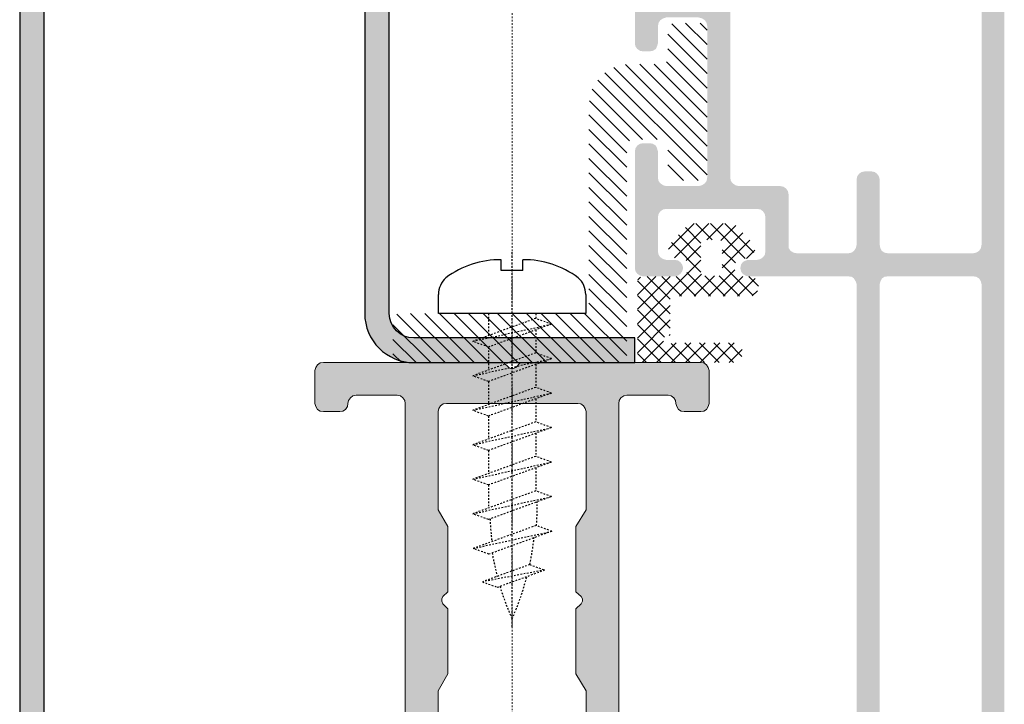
# Model space of a CAD drawing. Header units: millimetres. Extents: x -158258 to 126254, y -16359 to 60195.
# Tile 143 of 173: x -130194 to -130134, y 20895 to 20937. Entities that reach past the tile are written whole.
import ezdxf

# ---------------------------------------------------------------- set-up
doc = ezdxf.new("R2010")
doc.units = ezdxf.units.MM
doc.header["$LTSCALE"] = 0.1
doc.header["$MEASUREMENT"] = 0
doc.linetypes.add('CENTER', pattern=[2, 1.25, -0.25, 0.25, -0.25])
doc.linetypes.add('HIDDEN', pattern=[0.375, 0.25, -0.125])
for name, color, linetype, lineweight in [('01. Aluminium (Main Structure)', 6, 'Continuous', 5), ('2_Centerline', 1, 'CENTER', 15), ('3_Hatch', 8, 'Continuous', 0)]:
    doc.layers.add(name, color=color, linetype=linetype, lineweight=lineweight)
for name, color, linetype in [('CENTER LINE', 8, 'CENTER'), ('DRY WALL LINE', 1, 'Continuous'), ('HARDWARES', 7, 'Continuous')]:
    doc.layers.add(name, color=color, linetype=linetype)
doc.layers.add('Glass in Section', color=7, linetype='Continuous', true_color=0x3affff)

# ---------------------------------------------------------------- blocks, each defined once
blk = doc.blocks.new('A$C23054C9A')
at = {"layer": '3_Hatch'}
h = blk.add_hatch(color=256, dxfattribs=at)
h.dxf.hatch_style = 1
h.paths.add_polyline_path([(10.36235835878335, 60.5273725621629), (10.36235835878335, 25.99274578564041), (10.32502586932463, 25.82786062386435), (10.21613944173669, 25.645346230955), (10.03258803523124, 25.53542278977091), (9.850073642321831, 25.51675654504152), (4.654635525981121, 25.51675654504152), (4.453454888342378, 25.53542278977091), (4.289606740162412, 25.645346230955), (4.197312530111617, 25.82786062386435), (4.16101705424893, 25.99274578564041), (4.16101705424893, 60.5273725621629), (4.197312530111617, 60.71092396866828), (4.289606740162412, 60.87477211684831), (4.453454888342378, 60.98469555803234), (4.654635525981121, 61.02202804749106), (9.850073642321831, 61.02202804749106), (10.03258803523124, 60.98469555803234), (10.21613944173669, 60.87477211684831), (10.32502586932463, 60.71092396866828)], flags=16)
h.paths.add_polyline_path([(4.16101705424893, 5.890237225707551), (4.106055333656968, 6.091417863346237), (3.996131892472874, 6.256303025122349), (3.84991297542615, 6.366226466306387), (3.648732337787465, 6.402521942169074), (3.246371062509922, 6.402521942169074), (3.063856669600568, 6.366226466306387), (2.898971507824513, 6.256303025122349), (2.789048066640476, 6.091417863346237), (2.752752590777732, 5.890237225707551), (2.752752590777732, 1.902919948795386), (2.69779087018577, 1.701739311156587), (2.587867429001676, 1.536854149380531), (2.441648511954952, 1.426930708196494), (2.240467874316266, 1.408264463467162), (-4.454491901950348, 1.408264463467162), (-4.637006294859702, 1.426930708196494), (-4.801891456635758, 1.536854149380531), (-4.911814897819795, 1.701739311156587), (-4.948110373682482, 1.902919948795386), (-4.948110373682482, 19.49896664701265), (-4.911814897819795, 19.70014728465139), (-4.801891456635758, 19.84636620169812), (-4.637006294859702, 19.95628964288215), (-4.454491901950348, 20.01125136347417), (-1.893068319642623, 20.01125136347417), (-1.710553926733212, 20.04754683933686), (-1.545668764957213, 20.15747028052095), (-1.435745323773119, 20.32235544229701), (-1.399449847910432, 20.50486983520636), (-1.399449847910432, 23.59620736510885), (-1.380783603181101, 23.7973880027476), (-1.271897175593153, 23.96227316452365), (-1.088345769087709, 24.07219660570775), (-0.88716513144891, 24.10849208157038), (2.240467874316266, 24.10849208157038), (2.441648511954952, 24.07219660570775), (2.587867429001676, 23.96227316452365), (2.69779087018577, 23.7973880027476), (2.752752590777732, 23.59620736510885), (2.752752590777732, 19.60889008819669), (2.789048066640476, 19.40770945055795), (2.898971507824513, 19.26149053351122), (3.063856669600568, 19.15156709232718), (3.246371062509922, 19.11527161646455), (3.648732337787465, 19.11527161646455), (3.84991297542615, 19.15156709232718), (3.996131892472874, 19.26149053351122), (4.106055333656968, 19.40770945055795), (4.16101705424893, 19.60889008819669), (4.16101705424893, 23.59620736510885), (4.197312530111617, 23.7973880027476), (4.289606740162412, 23.96227316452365), (4.453454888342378, 24.07219660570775), (4.654635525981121, 24.10849208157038), (9.850073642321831, 24.10849208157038), (10.03258803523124, 24.07219660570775), (10.21613944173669, 23.96227316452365), (10.32502586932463, 23.7973880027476), (10.36235835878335, 23.59620736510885), (10.36235835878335, 1.902919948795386), (10.32502586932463, 1.701739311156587), (10.21613944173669, 1.536854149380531), (10.03258803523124, 1.426930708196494), (9.850073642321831, 1.408264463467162), (4.654635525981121, 1.408264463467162), (4.453454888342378, 1.426930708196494), (4.289606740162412, 1.536854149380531), (4.197312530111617, 1.701739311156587), (4.16101705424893, 1.902919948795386)], flags=16)
h.paths.add_polyline_path([(-6.045270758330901, 4.536934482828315), (-6.35637483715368, 4.225830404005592), (-6.35637483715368, 1.902919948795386), (-6.3937073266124, 1.701739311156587), (-6.502593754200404, 1.536854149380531), (-6.667478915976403, 1.426930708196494), (-6.868659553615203, 1.408264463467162), (-9.246531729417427, 1.408264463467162), (-9.447712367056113, 1.426930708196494), (-9.593931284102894, 1.536854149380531), (-9.70385472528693, 1.701739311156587), (-9.75881644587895, 1.902919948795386), (-9.75881644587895, 2.506461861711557), (-9.795111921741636, 2.688976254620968), (-9.905035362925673, 2.853861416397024), (-10.06992052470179, 2.963784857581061), (-10.25243491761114, 3.000080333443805), (-10.45361555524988, 2.963784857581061), (-10.61850071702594, 2.853861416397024), (-10.72842415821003, 2.688976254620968), (-10.76471963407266, 2.506461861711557), (-10.76471963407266, 0.493618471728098), (-10.72842415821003, 0.3111040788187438), (-10.61850071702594, 0.1462189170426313), (-10.45361555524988, 0.03629547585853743), (-10.25243491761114, -4.035882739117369e-12), (10.25243491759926, -4.035882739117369e-12), (10.453615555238, -0.05496172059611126), (10.59983447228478, -0.1648851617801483), (10.70975791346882, -0.3111040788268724), (10.76471963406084, -0.512284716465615), (10.76471963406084, -1.518187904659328), (10.80101510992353, -1.700702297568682), (10.89227230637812, -1.865587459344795), (11.05715746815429, -1.975510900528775), (11.25833810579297, -1.99314013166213), (11.44085249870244, -1.975510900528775), (11.6057376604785, -1.865587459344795), (11.71566110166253, -1.700702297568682), (11.75195657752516, -1.518187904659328), (11.75195657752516, 61.91800779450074), (11.71566110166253, 62.11918843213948), (11.6057376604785, 62.28407359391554), (11.44085249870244, 62.39296002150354), (11.25833810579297, 62.41162626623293), (-1.746849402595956, 62.41162626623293), (-1.948030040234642, 62.39296002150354), (-2.094248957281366, 62.28407359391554), (-2.20417239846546, 62.11918843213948), (-2.259134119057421, 61.91800779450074), (-2.259134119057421, 61.5156465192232), (-2.20417239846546, 61.3507613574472), (-2.094248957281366, 61.16824696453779), (-1.948030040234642, 61.05832352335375), (-1.746849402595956, 61.02202804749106), (2.240467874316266, 61.02202804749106), (2.441648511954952, 60.98469555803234), (2.587867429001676, 60.87477211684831), (2.69779087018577, 60.71092396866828), (2.752752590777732, 60.5273725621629), (2.752752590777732, 25.99274578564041), (2.69779087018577, 25.82786062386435), (2.587867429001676, 25.645346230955), (2.441648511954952, 25.53542278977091), (2.240467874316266, 25.51675654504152), (-3.832283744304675, 25.51675654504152), (-3.997168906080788, 25.48046106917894), (-4.088426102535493, 25.42549934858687), (-4.179683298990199, 25.37053762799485), (-4.23464501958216, 25.29794667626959), (-4.289606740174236, 25.22431871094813), (-4.308272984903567, 25.13306151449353), (-4.325902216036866, 25.05943354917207), (-4.325902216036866, 24.96817635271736), (-4.308272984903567, 24.87691915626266), (-4.289606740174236, 24.78566195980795), (-4.23464501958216, 24.7120339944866), (-4.179683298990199, 24.63944304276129), (-4.088426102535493, 24.58448132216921), (-3.997168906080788, 24.54818584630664), (-3.88724546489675, 24.51085335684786), (-3.302369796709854, 24.51085335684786), (-3.101189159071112, 24.4558916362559), (-2.953933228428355, 24.34700520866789), (-2.84504680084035, 24.19974927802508), (-2.807714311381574, 23.99856864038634), (-2.807714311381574, 21.9141713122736), (-2.84504680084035, 21.71299067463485), (-2.953933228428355, 21.5481055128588), (-3.101189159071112, 21.43818207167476), (-3.302369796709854, 21.40188659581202), (-8.86283669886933, 21.40188659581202), (-9.045351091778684, 21.43818207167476), (-9.21023625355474, 21.5481055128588), (-9.320159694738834, 21.71299067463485), (-9.356455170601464, 21.9141713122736), (-9.356455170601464, 23.99856864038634), (-9.320159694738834, 24.19974927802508), (-9.21023625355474, 24.34700520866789), (-9.045351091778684, 24.4558916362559), (-8.86283669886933, 24.51085335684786), (-8.331885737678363, 24.51085335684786), (-8.130705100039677, 24.54818584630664), (-7.984486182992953, 24.65707227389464), (-7.874562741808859, 24.80432820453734), (-7.819601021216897, 25.00550884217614), (-7.874562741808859, 25.20668947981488), (-7.984486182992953, 25.35290839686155), (-8.130705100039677, 25.46283183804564), (-8.331885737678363, 25.51675654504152), (-10.25243491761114, 25.51675654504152), (-10.45361555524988, 25.46283183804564), (-10.61850071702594, 25.35290839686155), (-10.72842415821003, 25.20668947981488), (-10.76471963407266, 25.00550884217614), (-10.76471963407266, 17.9081877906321), (-10.72842415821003, 17.70700715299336), (-10.61850071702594, 17.54212199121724), (-10.45361555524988, 17.43219855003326), (-10.25243491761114, 17.39590307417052), (-9.868739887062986, 17.39590307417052), (-9.667559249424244, 17.43219855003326), (-9.48504485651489, 17.54212199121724), (-9.41141689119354, 17.70700715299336), (-9.356455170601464, 17.9081877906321), (-9.356455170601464, 19.49896664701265), (-9.320159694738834, 19.70014728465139), (-9.21023625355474, 19.84636620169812), (-9.045351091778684, 19.95628964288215), (-8.86283669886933, 20.01125136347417), (-6.868659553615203, 20.01125136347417), (-6.667478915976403, 19.95628964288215), (-6.502593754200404, 19.84636620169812), (-6.3937073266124, 19.70014728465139), (-6.35637483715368, 19.49896664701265), (-6.35637483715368, 10.24362030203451), (-6.3937073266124, 10.06110590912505), (-6.502593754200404, 9.896220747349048), (-6.667478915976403, 9.786297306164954), (-6.868659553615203, 9.731335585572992), (-8.86283669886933, 9.731335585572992), (-9.045351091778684, 9.786297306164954), (-9.21023625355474, 9.896220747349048), (-9.320159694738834, 10.06110590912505), (-9.356455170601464, 10.24362030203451), (-9.356455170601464, 11.30448521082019), (-9.41141689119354, 11.4869996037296), (-9.48504485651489, 11.65188476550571), (-9.667559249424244, 11.76180820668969), (-9.868739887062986, 11.79810368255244), (-10.25243491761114, 11.79810368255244), (-10.45361555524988, 11.76180820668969), (-10.61850071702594, 11.65188476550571), (-10.72842415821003, 11.4869996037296), (-10.76471963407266, 11.30448521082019), (-10.76471963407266, 6.987397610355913), (-10.74709040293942, 6.859844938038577), (-10.70975791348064, 6.768587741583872), (-10.65479619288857, 6.694959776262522), (-10.59983447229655, 6.639998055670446), (-10.54590976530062, 6.585036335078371), (-10.47228179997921, 6.548740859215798), (-10.39865383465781, 6.512445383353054), (-10.32606288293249, 6.493779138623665), (-10.25243491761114, 6.493779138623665), (-10.16117772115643, 6.493779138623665), (-10.08858676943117, 6.530074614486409), (-10.01495880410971, 6.567407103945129), (-9.941330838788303, 6.603702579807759), (-9.887406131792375, 6.676293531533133), (-9.8324444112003, 6.74992149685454), (-9.75881644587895, 6.987397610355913), (-9.75881644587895, 7.590939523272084), (-9.70385472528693, 7.792120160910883), (-9.593931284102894, 7.957005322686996), (-9.447712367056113, 8.066928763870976), (-9.246531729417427, 8.085595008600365), (-6.868659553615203, 8.085595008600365), (-6.667478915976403, 8.066928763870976), (-6.502593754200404, 7.957005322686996), (-6.3937073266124, 7.792120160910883), (-6.35637483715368, 7.590939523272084), (-6.35637483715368, 5.268029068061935), (-6.045270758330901, 4.956924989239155), (-5.954013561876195, 4.829372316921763), (-5.954013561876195, 4.664487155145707)])
blk = doc.blocks.new('A$C768C5112')
at = {"layer": '3_Hatch'}
h = blk.add_hatch(color=256, dxfattribs=at)
h.dxf.hatch_style = 1
h.paths.add_polyline_path([(-4.223506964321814, -41.98522546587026), (-3.912497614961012, -41.67421611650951), (-3.912497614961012, -37.70677351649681), (-4.498231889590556, -36.68251605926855), (-4.498231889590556, -2.487038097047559), (-4.461947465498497, -2.304579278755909), (-4.352057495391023, -2.139744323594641), (-4.205883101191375, -2.029854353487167), (-4.004763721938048, -1.993569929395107), (4.004763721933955, -1.993569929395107), (4.188259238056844, -2.029854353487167), (4.35205749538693, -2.139744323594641), (4.461947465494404, -2.304579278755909), (4.516892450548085, -2.487038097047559), (4.516892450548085, -36.68251605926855), (3.894873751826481, -37.70677351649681), (3.894873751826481, -41.67421611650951), (4.205883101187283, -41.98522546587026), (4.297112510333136, -42.13139986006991), (4.297112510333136, -42.27757425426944), (4.205883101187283, -42.42374864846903), (3.894873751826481, -42.71713413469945), (3.894873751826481, -46.6845767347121), (4.516892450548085, -47.70883419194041), (4.516892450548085, -53.70716784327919), (4.461947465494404, -53.8896266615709), (4.35205749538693, -54.05446161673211), (4.188259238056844, -54.16435158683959), (4.004763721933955, -54.2006360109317), (-4.004763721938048, -54.2006360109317), (-4.205883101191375, -54.16435158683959), (-4.352057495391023, -54.05446161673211), (-4.461947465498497, -53.8896266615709), (-4.498231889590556, -53.70716784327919), (-4.498231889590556, -47.70883419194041), (-3.912497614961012, -46.6845767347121), (-3.912497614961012, -42.71713413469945), (-4.223506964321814, -42.42374864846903), (-4.278451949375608, -42.27757425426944), (-4.278451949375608, -42.13139986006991)], flags=16)
h.paths.add_polyline_path([(10.03938179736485, -54.01714049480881), (9.984436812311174, -54.2006360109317), (9.965776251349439, -54.38309482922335), (9.856922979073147, -54.54792978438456), (9.692088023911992, -54.65781975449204), (9.509629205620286, -54.69410417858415), (7.003930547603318, -54.69410417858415), (6.821471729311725, -54.65781975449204), (6.637976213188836, -54.54792978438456), (6.528086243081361, -54.38309482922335), (6.510462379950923, -54.2006360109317), (6.510462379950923, -2.487038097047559), (6.528086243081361, -2.304579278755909), (6.637976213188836, -2.139744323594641), (6.821471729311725, -2.029854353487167), (7.003930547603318, -1.993569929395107), (11.88677733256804, -1.993569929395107), (12.17912612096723, -1.682560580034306), (12.32530051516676, -1.591331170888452), (12.47147490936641, -1.591331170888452), (12.59898874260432, -1.682560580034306), (12.92865865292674, -1.993569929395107), (27.50255676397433, -1.993569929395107), (27.68605228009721, -2.029854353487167), (27.86851109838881, -2.139744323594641), (27.95974050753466, -2.304579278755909), (27.99602493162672, -2.487038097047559), (27.99602493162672, -6.985269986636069), (27.95974050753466, -7.186389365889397), (27.86851109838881, -7.351224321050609), (27.68605228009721, -7.461114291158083), (27.50255676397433, -7.497398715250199), (18.81710233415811, -7.497398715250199), (18.61598295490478, -7.533683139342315), (18.45114799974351, -7.64357310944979), (18.34125802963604, -7.808408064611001), (18.30497360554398, -8.009527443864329), (18.30497360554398, -13.47707180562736), (18.34125802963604, -13.67819118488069), (18.45114799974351, -13.86065000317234), (18.61598295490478, -13.95291611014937), (18.81710233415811, -13.98920053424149), (21.79760859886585, -13.98920053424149), (21.99872797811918, -13.95291611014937), (22.16356293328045, -13.86065000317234), (22.27241620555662, -13.67819118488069), (22.29107676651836, -13.47707180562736), (22.29107676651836, -13.00122750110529), (22.27241620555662, -12.80010812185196), (22.16356293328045, -12.65393372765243), (21.99872797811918, -12.5440437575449), (21.79760859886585, -12.49013547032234), (20.80963556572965, -12.49013547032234), (20.60851618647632, -12.4528143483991), (20.46234179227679, -12.34292437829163), (20.35245182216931, -12.19674998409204), (20.29750683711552, -11.99563060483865), (20.29750683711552, -10.00309737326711), (20.35245182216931, -9.801977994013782), (20.46234179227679, -9.655803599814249), (20.60851618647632, -9.545913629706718), (20.80963556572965, -9.49096864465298), (23.64396743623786, -9.49096864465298), (23.93735292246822, -9.179959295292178), (24.08352731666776, -9.106353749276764), (24.2297017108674, -9.106353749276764), (24.35721554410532, -9.179959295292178), (24.68688545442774, -9.49096864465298), (27.50255676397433, -9.49096864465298), (27.68605228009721, -9.545913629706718), (27.86851109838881, -9.655803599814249), (27.95974050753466, -9.801977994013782), (27.99602493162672, -10.00309737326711), (27.99602493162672, -11.99563060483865), (27.95974050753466, -12.19674998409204), (27.86851109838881, -12.34292437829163), (27.68605228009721, -12.4528143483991), (27.50255676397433, -12.49013547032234), (26.51562042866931, -12.49013547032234), (26.31450104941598, -12.5440437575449), (26.16832665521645, -12.65393372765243), (26.05843668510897, -12.80010812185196), (26.00349170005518, -13.00122750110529), (26.00349170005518, -13.47707180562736), (26.05843668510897, -13.67819118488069), (26.16832665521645, -13.86065000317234), (26.31450104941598, -13.95291611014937), (26.51562042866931, -13.98920053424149), (29.51375055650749, -13.98920053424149), (29.69724607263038, -13.95291611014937), (29.86208102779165, -13.86065000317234), (29.97093430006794, -13.67819118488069), (29.98959486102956, -13.47707180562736), (29.97093430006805, 81.00442663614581), (29.86208102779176, 81.1879221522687), (29.77966355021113, 81.24286713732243), (29.69724607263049, 81.29781212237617), (29.60549831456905, 81.3066240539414), (29.5137505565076, 81.31543598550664), (-29.51375055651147, 81.31543598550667), (-29.7148699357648, 81.2978121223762), (-29.86104432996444, 81.18792215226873), (-29.97093430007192, 81.00442663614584), (-30.00721872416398, 80.84062837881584), (-30.00721872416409, -13.47707180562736), (-29.97093430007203, -13.67819118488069), (-29.86104432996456, -13.86065000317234), (-29.71486993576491, -13.95291611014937), (-29.51375055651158, -13.98920053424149), (-26.4959231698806, -13.98920053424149), (-26.31346435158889, -13.95291611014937), (-26.14862939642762, -13.86065000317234), (-26.03873942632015, -13.67819118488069), (-26.00245500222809, -13.47707180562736), (-26.00245500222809, -13.00122750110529), (-26.03873942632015, -12.80010812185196), (-26.14862939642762, -12.65393372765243), (-26.31346435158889, -12.5440437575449), (-26.4959231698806, -12.49013547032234), (-27.52018062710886, -12.49013547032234), (-27.68501558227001, -12.4528143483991), (-27.86747440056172, -12.34292437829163), (-27.97736437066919, -12.19674998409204), (-28.01364879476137, -11.99563060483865), (-28.01364879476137, -10.00309737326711), (-27.97736437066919, -9.801977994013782), (-27.86747440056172, -9.655803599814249), (-27.68501558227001, -9.545913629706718), (-27.52018062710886, -9.49096864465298), (-24.68584875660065, -9.49096864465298), (-24.37483940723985, -9.179959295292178), (-24.24732557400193, -9.106353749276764), (-24.06383005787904, -9.106353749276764), (-23.93631622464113, -9.179959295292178), (-23.62530687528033, -9.49096864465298), (-20.80963556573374, -9.49096864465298), (-20.60851618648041, -9.545913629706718), (-20.44368123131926, -9.655803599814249), (-20.33379126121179, -9.801977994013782), (-20.29750683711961, -10.00309737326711), (-20.29750683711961, -11.99563060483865), (-20.33379126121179, -12.19674998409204), (-20.44368123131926, -12.34292437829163), (-20.60851618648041, -12.4528143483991), (-20.80963556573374, -12.49013547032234), (-21.81523246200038, -12.49013547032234), (-22.01635184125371, -12.5440437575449), (-22.16252623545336, -12.65393372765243), (-22.27241620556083, -12.80010812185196), (-22.30870062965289, -13.00122750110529), (-22.30870062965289, -13.47707180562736), (-22.27241620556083, -13.67819118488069), (-22.16252623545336, -13.86065000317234), (-22.01635184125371, -13.95291611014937), (-21.81523246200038, -13.98920053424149), (-18.79740507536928, -13.98920053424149), (-18.61494625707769, -13.95291611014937), (-18.45011130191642, -13.86065000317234), (-18.34125802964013, -13.67819118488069), (-18.30393690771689, -13.47707180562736), (-18.30393690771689, -8.009527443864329), (-18.34125802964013, -7.808408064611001), (-18.45011130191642, -7.64357310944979), (-18.61494625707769, -7.533683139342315), (-18.79740507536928, -7.497398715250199), (-27.52018062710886, -7.497398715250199), (-27.68501558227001, -7.461114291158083), (-27.86747440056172, -7.351224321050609), (-27.97736437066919, -7.186389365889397), (-28.01364879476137, -6.985269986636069), (-28.01364879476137, -2.487038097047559), (-27.97736437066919, -2.304579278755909), (-27.86747440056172, -2.139744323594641), (-27.68501558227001, -2.029854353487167), (-27.52018062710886, -1.993569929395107), (-12.92762195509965, -1.993569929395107), (-12.61764930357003, -1.682560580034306), (-12.48909877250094, -1.591331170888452), (-12.3429243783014, -1.591331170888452), (-12.17808942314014, -1.682560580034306), (-11.86708007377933, -1.993569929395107), (-7.002893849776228, -1.993569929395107), (-6.801774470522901, -2.029854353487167), (-6.655600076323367, -2.139744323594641), (-6.545710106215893, -2.304579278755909), (-6.509425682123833, -2.487038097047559), (-6.509425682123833, -54.2006360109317), (-6.545710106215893, -54.38309482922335), (-6.655600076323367, -54.54792978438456), (-6.801774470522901, -54.65781975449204), (-7.002893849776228, -54.69410417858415), (-9.508592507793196, -54.69410417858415), (-9.709711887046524, -54.65781975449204), (-9.855886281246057, -54.54792978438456), (-9.965776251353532, -54.38309482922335), (-10.0020606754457, -54.2006360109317), (-10.03834509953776, -54.01714049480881), (-10.14823506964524, -53.83468167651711), (-10.31307002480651, -53.72479170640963), (-10.4955288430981, -53.70716784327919), (-11.50216243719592, -53.70716784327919), (-11.70328181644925, -53.72479170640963), (-11.8494562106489, -53.83468167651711), (-11.95934618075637, -54.01714049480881), (-12.01325446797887, -54.2006360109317), (-12.01325446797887, -56.21182980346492), (-11.95934618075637, -56.39532531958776), (-11.8494562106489, -56.55912357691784), (-11.70328181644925, -56.66901354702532), (-11.50216243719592, -56.68767410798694), (-0.5297525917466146, -56.68767410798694), (-0.201119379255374, -56.39532531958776), (-0.07256884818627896, -56.3217197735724), (0.07360554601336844, -56.3217197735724), (0.2197799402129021, -56.39532531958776), (0.5121287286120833, -56.68767410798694), (11.50216243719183, -56.68767410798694), (11.68565795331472, -56.66901354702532), (11.8494562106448, -56.55912357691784), (11.95934618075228, -56.39532531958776), (12.01429116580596, -56.21182980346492), (12.01429116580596, -54.2006360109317), (11.95934618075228, -54.01714049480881), (11.8494562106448, -53.83468167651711), (11.68565795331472, -53.72479170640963), (11.50216243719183, -53.70716784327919), (10.4965655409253, -53.70716784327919), (10.29544616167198, -53.72479170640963), (10.14927176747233, -53.83468167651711)])
h.paths.add_polyline_path([(27.99602493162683, 77.82280099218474), (27.95974050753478, 78.0062965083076), (27.86851109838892, 78.1887553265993), (27.68605228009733, 78.29864529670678), (27.50255676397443, 78.33492972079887), (-27.52018062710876, 78.3349297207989), (-27.6850155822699, 78.29864529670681), (-27.8674744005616, 78.18875532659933), (-27.97736437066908, 78.00629650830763), (-28.01364879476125, 77.82280099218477), (-28.01364879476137, 0.5121287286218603), (-27.97736437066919, 0.3110093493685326), (-27.86747440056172, 0.1648349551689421), (-27.68501558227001, 0.05494498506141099), (-27.52018062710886, 7.73070496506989e-12), (27.50255676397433, 7.73070496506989e-12), (27.68605228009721, 0.05494498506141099), (27.86851109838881, 0.1648349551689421), (27.95974050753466, 0.3110093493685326), (27.99602493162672, 0.5121287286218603)], flags=16)
at = {"layer": '01. Aluminium (Main Structure)', "linetype": 'ByBlock'}
for p, q in [((-6.509425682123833, -2.487038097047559), (-6.509425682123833, -54.2006360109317)), ((-4.498231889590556, -36.68251605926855), (-4.498231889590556, -2.487038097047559)), ((4.516892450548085, -2.487038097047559), (4.516892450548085, -36.68251605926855)), ((6.510462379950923, -54.2006360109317), (6.510462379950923, -2.487038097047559)), ((-3.912497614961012, -37.70677351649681), (-4.498231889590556, -36.68251605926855)), ((4.516892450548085, -36.68251605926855), (3.894873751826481, -37.70677351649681)), ((-3.912497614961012, -41.67421611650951), (-3.912497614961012, -37.70677351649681)), ((3.894873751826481, -37.70677351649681), (3.894873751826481, -41.67421611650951)), ((-4.278451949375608, -42.13139986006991), (-4.223506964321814, -41.98522546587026)), ((-4.223506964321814, -41.98522546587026), (-3.912497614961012, -41.67421611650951)), ((3.894873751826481, -41.67421611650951), (4.205883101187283, -41.98522546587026)), ((4.205883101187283, -41.98522546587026), (4.297112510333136, -42.13139986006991)), ((-4.278451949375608, -42.27757425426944), (-4.278451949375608, -42.13139986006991)), ((-4.223506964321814, -42.42374864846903), (-4.278451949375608, -42.27757425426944)), ((-3.912497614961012, -42.71713413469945), (-4.223506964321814, -42.42374864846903)), ((4.205883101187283, -42.42374864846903), (3.894873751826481, -42.71713413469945)), ((4.297112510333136, -42.27757425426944), (4.205883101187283, -42.42374864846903)), ((4.297112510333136, -42.13139986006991), (4.297112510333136, -42.27757425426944)), ((-3.912497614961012, -46.6845767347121), (-3.912497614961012, -42.71713413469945)), ((3.894873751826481, -42.71713413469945), (3.894873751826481, -46.6845767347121)), ((-4.498231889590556, -47.70883419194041), (-3.912497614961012, -46.6845767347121)), ((3.894873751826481, -46.6845767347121), (4.516892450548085, -47.70883419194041)), ((-4.498231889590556, -53.70716784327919), (-4.498231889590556, -47.70883419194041)), ((4.516892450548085, -47.70883419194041), (4.516892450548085, -53.70716784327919)), ((-11.95934618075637, -54.01714049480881), (-11.8494562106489, -53.83468167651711)), ((-11.8494562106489, -53.83468167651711), (-11.70328181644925, -53.72479170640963)), ((-11.70328181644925, -53.72479170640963), (-11.50216243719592, -53.70716784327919)), ((-11.50216243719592, -53.70716784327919), (-10.4955288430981, -53.70716784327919)), ((-10.4955288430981, -53.70716784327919), (-10.31307002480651, -53.72479170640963)), ((-10.31307002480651, -53.72479170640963), (-10.14823506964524, -53.83468167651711)), ((-10.14823506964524, -53.83468167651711), (-10.03834509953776, -54.01714049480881)), ((-4.461947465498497, -53.8896266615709), (-4.498231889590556, -53.70716784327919)), ((-4.352057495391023, -54.05446161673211), (-4.461947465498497, -53.8896266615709)), ((4.461947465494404, -53.8896266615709), (4.35205749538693, -54.05446161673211)), ((4.516892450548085, -53.70716784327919), (4.461947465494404, -53.8896266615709)), ((10.03938179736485, -54.01714049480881), (10.14927176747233, -53.83468167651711)), ((10.14927176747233, -53.83468167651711), (10.29544616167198, -53.72479170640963)), ((10.29544616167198, -53.72479170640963), (10.4965655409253, -53.70716784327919)), ((10.4965655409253, -53.70716784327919), (11.50216243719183, -53.70716784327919)), ((11.50216243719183, -53.70716784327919), (11.68565795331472, -53.72479170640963)), ((11.68565795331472, -53.72479170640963), (11.8494562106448, -53.83468167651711)), ((11.8494562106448, -53.83468167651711), (11.95934618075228, -54.01714049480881)), ((-12.01325446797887, -54.2006360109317), (-11.95934618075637, -54.01714049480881)), ((-12.01325446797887, -56.21182980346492), (-12.01325446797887, -54.2006360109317)), ((-10.03834509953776, -54.01714049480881), (-10.0020606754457, -54.2006360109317)), ((-9.965776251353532, -54.38309482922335), (-10.0020606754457, -54.2006360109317)), ((-9.855886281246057, -54.54792978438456), (-9.965776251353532, -54.38309482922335)), ((-9.709711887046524, -54.65781975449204), (-9.855886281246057, -54.54792978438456)), ((-6.655600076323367, -54.54792978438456), (-6.801774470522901, -54.65781975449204)), ((-6.545710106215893, -54.38309482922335), (-6.655600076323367, -54.54792978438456)), ((-6.509425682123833, -54.2006360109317), (-6.545710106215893, -54.38309482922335)), ((-4.205883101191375, -54.16435158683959), (-4.352057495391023, -54.05446161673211)), ((-4.004763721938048, -54.2006360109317), (-4.205883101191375, -54.16435158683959)), ((4.004763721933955, -54.2006360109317), (-4.004763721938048, -54.2006360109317)), ((4.188259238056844, -54.16435158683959), (4.004763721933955, -54.2006360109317)), ((4.35205749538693, -54.05446161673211), (4.188259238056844, -54.16435158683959)), ((6.528086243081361, -54.38309482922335), (6.510462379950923, -54.2006360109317)), ((6.637976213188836, -54.54792978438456), (6.528086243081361, -54.38309482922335)), ((6.821471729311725, -54.65781975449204), (6.637976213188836, -54.54792978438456)), ((9.856922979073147, -54.54792978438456), (9.692088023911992, -54.65781975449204)), ((9.965776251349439, -54.38309482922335), (9.856922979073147, -54.54792978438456)), ((9.984436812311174, -54.2006360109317), (9.965776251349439, -54.38309482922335)), ((9.984436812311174, -54.2006360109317), (10.03938179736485, -54.01714049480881)), ((11.95934618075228, -54.01714049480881), (12.01429116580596, -54.2006360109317)), ((12.01429116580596, -54.2006360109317), (12.01429116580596, -56.21182980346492)), ((-9.508592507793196, -54.69410417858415), (-9.709711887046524, -54.65781975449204)), ((-7.002893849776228, -54.69410417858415), (-9.508592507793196, -54.69410417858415)), ((-6.801774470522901, -54.65781975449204), (-7.002893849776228, -54.69410417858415)), ((7.003930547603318, -54.69410417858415), (6.821471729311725, -54.65781975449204)), ((9.509629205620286, -54.69410417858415), (7.003930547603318, -54.69410417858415)), ((9.692088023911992, -54.65781975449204), (9.509629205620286, -54.69410417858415)), ((-11.95934618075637, -56.39532531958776), (-12.01325446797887, -56.21182980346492)), ((-11.8494562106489, -56.55912357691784), (-11.95934618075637, -56.39532531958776)), ((-0.5297525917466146, -56.68767410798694), (-0.201119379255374, -56.39532531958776)), ((-0.201119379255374, -56.39532531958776), (-0.07256884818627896, -56.3217197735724)), ((-0.07256884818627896, -56.3217197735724), (0.07360554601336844, -56.3217197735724)), ((0.07360554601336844, -56.3217197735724), (0.2197799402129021, -56.39532531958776)), ((0.2197799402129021, -56.39532531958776), (0.5121287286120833, -56.68767410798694)), ((11.95934618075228, -56.39532531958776), (11.8494562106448, -56.55912357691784)), ((12.01429116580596, -56.21182980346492), (11.95934618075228, -56.39532531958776)), ((-11.70328181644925, -56.66901354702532), (-11.8494562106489, -56.55912357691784)), ((-11.50216243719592, -56.68767410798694), (-11.70328181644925, -56.66901354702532)), ((-11.50216243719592, -56.68767410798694), (-0.5297525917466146, -56.68767410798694)), ((0.5121287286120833, -56.68767410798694), (11.50216243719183, -56.68767410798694)), ((11.68565795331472, -56.66901354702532), (11.50216243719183, -56.68767410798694)), ((11.8494562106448, -56.55912357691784), (11.68565795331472, -56.66901354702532))]:
    blk.add_line(p, q, dxfattribs=at)
blk = doc.blocks.new('A$C096C0FB7')
at = {"layer": '3_Hatch'}
h = blk.add_hatch(dxfattribs=at)
h.set_pattern_fill('ANSI31', color=256, scale=5)
h.set_pattern_definition([(45, (-26191.75418318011, -15010.31870583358), (-0.4419417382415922, 0.4419417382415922), [])])
h.paths.add_polyline_path([(9.477403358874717, -15.45374932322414), (9.495029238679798, -15.59994044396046), (9.495029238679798, -17.31898213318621), (9.513691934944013, -17.46517325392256), (9.60493178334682, -17.57507579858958), (9.733497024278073, -17.66631564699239), (9.897314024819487, -17.70364103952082), (11.48882728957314, -17.70364103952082), (11.65368110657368, -17.66631564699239), (11.7812095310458, -17.57507579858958), (11.87244937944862, -17.46517325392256), (11.89111207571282, -17.31898213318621), (11.89111207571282, -8.486342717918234), (11.87244937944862, -8.339114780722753), (11.7812095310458, -8.211586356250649), (11.65368110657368, -8.120346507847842), (11.48882728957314, -8.101683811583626), (9.897314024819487, -8.101683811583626), (9.733497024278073, -8.120346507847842), (9.60493178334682, -8.211586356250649), (9.513691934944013, -8.339114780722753), (9.495029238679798, -8.486342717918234), (9.495029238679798, -10.20538440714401), (9.477403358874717, -10.35157552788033), (9.385126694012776, -10.49776664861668), (9.257598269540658, -10.57034380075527), (9.111407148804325, -10.6076691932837), (7.392365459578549, -10.6076691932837), (7.246174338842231, -10.57034380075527), (7.099983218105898, -10.49776664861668), (7.026369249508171, -10.35157552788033), (6.990080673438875, -10.20538440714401), (6.990080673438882, 2.614851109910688), (6.971417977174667, 2.761042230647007), (6.880178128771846, 2.889607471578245), (6.751612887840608, 2.980847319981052), (6.605421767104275, 2.999510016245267), (-6.873192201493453, 2.999510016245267), (-7.019383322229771, 2.980847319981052), (-7.146911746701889, 2.889607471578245), (-7.22052571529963, 2.761042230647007), (-7.256814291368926, 2.614851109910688), (-7.256814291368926, 0.4209474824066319), (-7.22052571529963, 0.2560936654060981), (-7.146911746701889, 0.1275284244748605), (-7.019383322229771, 0.03628857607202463), (-6.873192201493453, 2.700062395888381e-12), (4.301615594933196, 2.700062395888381e-12), (4.447806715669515, -0.01866269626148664), (4.575335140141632, -0.1099025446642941), (4.667611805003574, -0.237430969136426), (4.685237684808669, -0.4022847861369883), (4.685237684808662, -12.71033297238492), (4.703900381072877, -12.83889821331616), (4.721526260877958, -13.09499187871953), (4.77647753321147, -13.33242284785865), (4.850091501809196, -13.56985381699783), (4.941331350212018, -13.78965890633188), (5.05123389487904, -14.00946399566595), (5.197425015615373, -14.19194369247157), (5.343616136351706, -14.39308608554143), (5.50846995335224, -14.55793990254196), (5.690949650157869, -14.70413102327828), (5.892092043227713, -14.8503221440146), (6.111897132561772, -14.96022468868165), (6.331702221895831, -15.05146453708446), (6.569133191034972, -15.12404168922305), (6.806564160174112, -15.17899296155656), (7.062657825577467, -15.19765565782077), (7.191223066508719, -15.19765565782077), (9.111407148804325, -15.19765565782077), (9.257598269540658, -15.23394423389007), (9.385126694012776, -15.3075582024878)])
blk = doc.blocks.new('*U1030')
at = {"layer": 'CENTER LINE', "linetype": 'CENTER'}
blk.add_line((0, -19.12470507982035), (0, 3.774010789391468), dxfattribs=at)
at = {"layer": 'HARDWARES', "linetype": 'Continuous'}
for p, q in [((-0.6609298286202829, 2.613080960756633), (-0.6609298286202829, 3.274010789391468)), ((0.6609298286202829, 2.613080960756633), (0.6609298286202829, 3.274010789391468)), ((0.6609298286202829, 2.613080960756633), (-0.6609298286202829, 2.613080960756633)), ((-4.488571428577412, 0), (-4.488571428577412, 1.150185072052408)), ((4.488571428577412, 1.150184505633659), (4.488571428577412, 0)), ((4.488571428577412, 0), (-4.488571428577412, 0))]:
    blk.add_line(p, q, dxfattribs=at)
at = {"layer": 'HARDWARES'}
for p, q in [((4.488571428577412, 0.817582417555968), (4.488571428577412, 0)), ((4.488571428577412, 0), (-4.488571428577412, 0))]:
    blk.add_line(p, q, dxfattribs=at)
at = {"layer": 'HARDWARES', "linetype": 'HIDDEN'}
for p, q in [((1.440000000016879, 0), (1.440000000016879, -0.3061200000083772)), ((1.440000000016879, -1.004879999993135), (1.440000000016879, -2.408519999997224)), ((-1.440000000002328, -2.053199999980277), (-1.440000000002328, -3.456749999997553)), ((1.440000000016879, -3.107279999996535), (1.440000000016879, -4.510920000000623)), ((-1.440000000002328, -4.155599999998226), (-1.440000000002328, -5.559150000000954)), ((1.440000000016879, -5.209680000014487), (1.440000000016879, -6.613320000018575)), ((-1.440000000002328, -6.258000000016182), (-1.440000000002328, -7.661550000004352)), ((1.440000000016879, -7.312080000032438), (1.440000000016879, -8.715720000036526)), ((-1.440000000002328, -8.360400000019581), (-1.440000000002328, -9.763950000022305)), ((1.440000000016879, -9.414480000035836), (1.440000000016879, -10.81812000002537)), ((-1.440000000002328, -10.46280000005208), (-1.440000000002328, -11.8663500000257)), ((1.076159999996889, -15.31407514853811), (-1.811639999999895, -16.36515514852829)), ((1.076159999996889, -15.31407514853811), (1.986480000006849, -15.64551514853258)), ((1.986480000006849, -15.64551514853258), (-1.811639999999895, -16.36515514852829)), ((-0.9011999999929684, -16.69647514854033), (1.986480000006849, -15.64551514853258)), ((-1.811639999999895, -16.36515514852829), (-0.9011999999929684, -16.69647514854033))]:
    blk.add_line(p, q, dxfattribs=at)
for points in [[(-1.440000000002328, 1.45519e-11), (-1.440000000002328, -1.354349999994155)], [(2.400000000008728, -0.655559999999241), (1.440000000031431, -0.3061199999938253), (-2.399999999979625, -1.703759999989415), (2.400000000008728, -0.655559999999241), (-1.440000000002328, -2.053200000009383), (-2.399999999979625, -1.703759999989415)], [(2.400000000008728, -2.757960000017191), (1.440000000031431, -2.408519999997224), (-2.399999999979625, -3.806160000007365), (2.400000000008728, -2.757960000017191), (-1.440000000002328, -4.155599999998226), (-2.399999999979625, -3.806160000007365)], [(2.400000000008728, -4.860360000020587), (1.440000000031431, -4.510920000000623), (-2.399999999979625, -5.908560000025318), (2.400000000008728, -4.860360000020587), (-1.440000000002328, -6.258000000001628), (-2.399999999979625, -5.908560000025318)], [(2.400000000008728, -6.962760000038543), (1.440000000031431, -6.613320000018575), (-2.399999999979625, -8.010960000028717), (2.400000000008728, -6.962760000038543), (-1.440000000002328, -8.360400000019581), (-2.399999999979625, -8.010960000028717)], [(2.400000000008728, -9.06516000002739), (1.440000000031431, -8.715720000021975), (-2.399999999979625, -10.11336000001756), (2.400000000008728, -9.06516000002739), (-1.440000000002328, -10.46280000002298), (-2.399999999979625, -10.11336000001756)], [(2.400000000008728, -11.17120999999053), (1.440000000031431, -10.82176999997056), (-2.399999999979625, -12.21940999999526), (2.400000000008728, -11.17120999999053), (-1.440000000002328, -12.56885000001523), (-2.399999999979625, -12.21940999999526)], [(2.428054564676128, -13.28330415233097), (1.468054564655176, -12.93386415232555), (-2.371945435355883, -14.33150415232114), (2.428054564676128, -13.28330415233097), (-1.411945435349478, -14.68094415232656), (-2.371945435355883, -14.33150415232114)]]:
    blk.add_lwpolyline(points, dxfattribs=at)
at = {"layer": 'HARDWARES', "linetype": 'Continuous'}
for centre, radius, start, end in [((-0.7055913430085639, -2.297439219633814), 5.571559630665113, 89.54071651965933, 126.6337815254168), ((0.7055912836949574, -2.297439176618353), 5.571559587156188, 53.36621261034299, 90.45928287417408), ((-3.117142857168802, 1.150185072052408), 1.37142857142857, 131.7376037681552, 180), ((3.117142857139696, 1.150184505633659), 1.37142857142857, 0, 48.2623911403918)]:
    blk.add_arc(centre, radius, start, end, dxfattribs=at)
at = {"layer": 'HARDWARES', "linetype": 'HIDDEN'}
for centre, radius, start, end in [((-15.26299043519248, -11.79904749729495), 16.79315957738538, 356.0960692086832, 1.058428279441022), ((15.43309956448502, -11.79904749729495), 16.79315957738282, 182.5080075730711, 187.2926171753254), ((-15.34804499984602, -11.81309849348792), 16.79315957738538, 347.9668111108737, 353.6815361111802), ((15.34804499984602, -11.81309849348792), 16.79315957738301, 189.5794861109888, 194.562172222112), ((-15.34804499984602, -11.81309849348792), 16.79315957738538, 336.0565194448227, 345.4243000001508), ((15.34804499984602, -11.81309849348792), 16.79315957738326, 196.6931290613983, 203.9434805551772)]:
    blk.add_arc(centre, radius, start, end, dxfattribs=at)
blk = doc.blocks.new('*U1023')
at = {"layer": '3_Hatch'}
h = blk.add_hatch(color=256, dxfattribs=at)
h.dxf.hatch_style = 1
edge = h.paths.add_edge_path()
edge.add_line((28.50721872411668, 105.4719347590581), (28.50721872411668, 2.999999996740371))
edge.add_arc((27.00721872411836, 2.999999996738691), 1.49999999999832, -90.00000000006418, 6.417621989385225e-11, ccw=False)
edge.add_line((27.00721872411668, 1.499999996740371), (10.48276726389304, 1.499999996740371))
edge.add_arc((10.48276726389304, 2.999999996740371), 1.5, 180, 270, ccw=False)
edge.add_line((8.982767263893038, 2.999999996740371), (8.982767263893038, 59.77346118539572))
edge.add_arc((5.982767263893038, 59.77346118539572), 3, 0, 90)
edge.add_line((5.982767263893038, 62.77346118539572), (-7.482767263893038, 62.77346118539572))
edge.add_line((-7.482767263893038, 62.77346118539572), (-7.482767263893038, 61.27346118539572))
edge.add_line((-7.482767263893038, 61.27346118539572), (5.982767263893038, 61.27346118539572))
edge.add_arc((5.982767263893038, 59.77346118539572), 1.5, 0, 90, ccw=False)
edge.add_line((7.482767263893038, 59.77346118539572), (7.482767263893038, 2.999999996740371))
edge.add_arc((10.48276726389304, 2.999999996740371), 3, 180, 270)
edge.add_line((10.48276726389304, -3.259629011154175e-09), (27.00721872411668, -3.259629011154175e-09))
edge.add_arc((27.00721872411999, 2.99999999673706), 2.999999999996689, 269.9999999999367, 360.0000000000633)
edge.add_line((30.00721872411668, 2.999999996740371), (30.00721872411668, 105.4719347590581))
edge.add_line((30.00721872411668, 105.4719347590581), (28.50721872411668, 105.4719347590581))
h = blk.add_hatch(dxfattribs=at)
h.set_pattern_fill('ANSI37', color=256, scale=5)
h.set_pattern_definition([(45, (-3600337.521175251, -1228450.962727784), (-0.4419417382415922, 0.4419417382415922), []), (135, (-3600337.521175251, -1228450.962727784), (-0.4419417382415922, -0.4419417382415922), [])])
edge = h.paths.add_edge_path(flags=16)
edge.add_line((-12.611846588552, 57.48166528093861), (-11.71182948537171, 57.48166528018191))
edge.add_arc((-11.71184658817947, 57.28166528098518), 0.1999999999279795, -3.335048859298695e-08, 89.99510040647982, ccw=False)
edge.add_line((-11.5118465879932, 57.28166528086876), (-11.51184658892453, 55.48847254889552))
edge.add_arc((-11.71184658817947, 55.48848926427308), 0.2000000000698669, 270.0000000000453, 359.9952113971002, ccw=False)
edge.add_line((-11.71184658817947, 55.28848926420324), (-12.61186431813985, 55.28848926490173))
edge.add_arc((-12.611846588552, 55.48848926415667), 0.2000000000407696, 179.9999999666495, 269.99492084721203, ccw=False)
edge.add_line((-12.81184658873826, 55.48848926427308), (-12.81184658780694, 57.28168272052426))
edge.add_arc((-12.611846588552, 57.28166528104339), 0.1999999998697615, 90.000000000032, 179.9950039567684, ccw=False)
edge = h.paths.add_edge_path()
edge.add_line((-10.37104661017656, 57.51675181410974), (-8.01577461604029, 57.51675181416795))
edge.add_arc((-8.012120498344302, 57.90530651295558), 0.388571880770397, 269.4611843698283, 344.3452443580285)
edge.add_line((-7.637962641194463, 57.80045421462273), (-7.63796264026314, 62.2734611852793))
edge.add_arc((-8.13796264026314, 62.2734611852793), 0.5, 0, 90)
edge.add_line((-8.13796264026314, 62.7734611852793), (-13.59231818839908, 62.77346118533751))
edge.add_arc((-13.43212323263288, 62.17343952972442), 0.6210381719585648, 104.9482813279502, 255.0363781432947)
edge.add_line((-13.59247883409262, 61.5734607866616), (-9.734185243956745, 61.57345926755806))
edge.add_arc((-9.510029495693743, 61.39429408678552), 0.2869598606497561, -108.09004034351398, 141.3650469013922, ccw=False)
edge.add_arc((-9.4394834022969, 61.00105393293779), 0.1999999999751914, 142.9634765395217, 179.9999997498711)
edge.add_line((-9.639483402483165, 61.00105393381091), (-9.639483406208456, 58.87185381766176))
edge.add_arc((-9.837962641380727, 58.89647074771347), 0.2000000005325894, 296.0260473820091, 352.9298398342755, ccw=False)
edge.add_line((-9.750206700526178, 58.71675181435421), (-14.6160756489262, 58.71675181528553))
edge.add_arc((-14.3662041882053, 58.11675181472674), 0.6499505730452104, 112.6094053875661, 247.3905946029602)
edge.add_line((-14.61607564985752, 57.51675181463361), (-13.95264656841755, 57.51675181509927))
edge.add_arc((-14.24563530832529, 56.87822906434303), 0.7025337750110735, 9.153519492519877, 65.35178532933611, ccw=False)
edge.add_arc((-14.07614925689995, 56.93439016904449), 0.5270421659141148, -79.16036214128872, 6.055455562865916, ccw=False)
edge.add_line((-13.97703327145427, 56.41675181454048), (-14.35523446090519, 56.41675181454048))
edge.add_arc((-14.09846214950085, 55.76282392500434), 0.7025337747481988, 111.4380253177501, 167.6362901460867)
edge.add_arc((-14.26730627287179, 55.82757227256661), 0.5244421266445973, 170.5976927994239, 213.7552192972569)
edge.add_line((-14.70333742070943, 55.53616811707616), (-13.65952324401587, 54.42753462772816))
edge.add_arc((-13.21102023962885, 55.08998810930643), 0.7999997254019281, 235.9006951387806, 269.998701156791)
edge.add_line((-13.21103837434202, 54.28998838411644), (-11.13924271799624, 54.28998838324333))
edge.add_arc((-11.12595784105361, 55.05923349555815), 0.7693598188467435, 269.0105992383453, 315.7354964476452)
edge.add_line((-10.57499982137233, 54.52224207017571), (-9.620355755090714, 55.53616811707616))
edge.add_arc((-10.056386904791, 55.82757227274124), 0.524442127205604, 326.2447807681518, 369.4023071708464)
edge.add_arc((-10.22523102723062, 55.7628239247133), 0.7025337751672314, 12.3637098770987, 68.56197466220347)
edge.add_line((-9.968458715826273, 56.41675181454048), (-10.34665990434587, 56.41675181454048))
edge.add_arc((-10.24754391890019, 56.93439016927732), 0.5270421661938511, 173.9445426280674, 259.1603621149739, ccw=False)
edge.add_arc((-10.07805786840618, 56.87822906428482), 0.7025337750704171, 114.64821485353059, 170.8464791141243, ccw=False)
at = {"layer": '2_Centerline', "ltscale": 0.25}
blk.add_lwpolyline([(0, 230.776571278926), (0, 0)], dxfattribs=at)
at = {"layer": 'Glass in Section'}
blk.add_lwpolyline([(28.50721872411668, 105.4719347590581), (28.50721872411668, 2.999999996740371, -0.4142135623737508), (27.00721872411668, 1.499999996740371), (10.48276726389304, 1.499999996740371, -0.414213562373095), (8.982767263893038, 2.999999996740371), (8.982767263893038, 59.77346118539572, 0.414213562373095), (5.982767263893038, 62.77346118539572), (-7.482767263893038, 62.77346118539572), (-7.482767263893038, 61.27346118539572), (5.982767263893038, 61.27346118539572, -0.414213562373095), (7.482767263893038, 59.77346118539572), (7.482767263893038, 2.999999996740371, 0.414213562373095), (10.48276726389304, -3.259629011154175e-09), (27.00721872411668, -3.259629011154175e-09, 0.4142135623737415), (30.00721872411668, 2.999999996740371), (30.00721872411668, 105.4719347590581)], format="xyb", close=True, dxfattribs=at)
at = {"layer": '3_Hatch', "xscale": -1}
for name, p in [('A$C768C5112', (0, 119.4611352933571)), ('A$C23054C9A', (-18.2474869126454, 31.99999526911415)), ('A$C096C0FB7', (0, 59.77395116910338))]:
    blk.add_blockref(name, p, dxfattribs=at)
at = {"layer": 'HARDWARES', "rotation": 180}
blk.add_blockref('*U1030', (0, 59.77395116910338), dxfattribs=at)

msp = doc.modelspace()

# ---------------------------------------------------------------- block references
at = {"layer": 'DRY WALL LINE', "linetype": 'Continuous', "transparency": 33554687, "rotation": 179.999999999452}
msp.add_blockref('*U1023', (-130163.9469601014, 20978.95285301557), dxfattribs=at)

doc.saveas('drawing.dxf')
